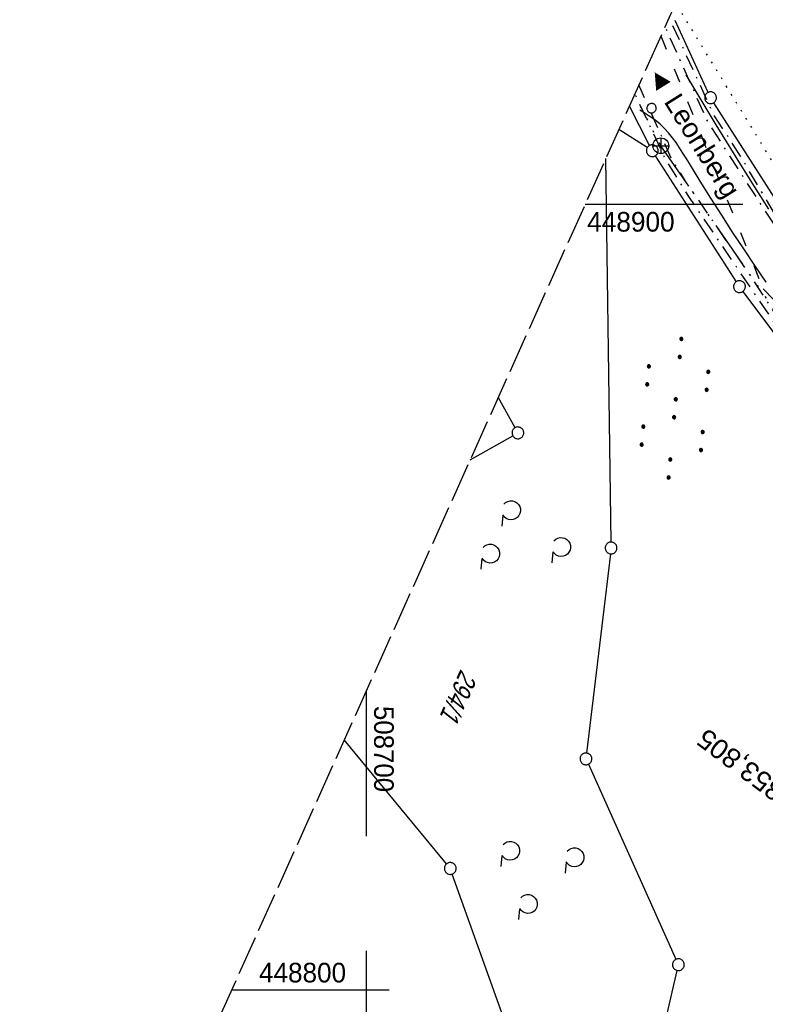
# Model space of a CAD drawing. Extents: x 508656 to 509297, y 448622 to 449584.
# Tile 10 of 51: x 508656 to 508751, y 448798 to 448923. Entities that reach past the tile are written whole.
import ezdxf
from ezdxf.enums import TextEntityAlignment as Align

# ---------------------------------------------------------------- set-up
doc = ezdxf.new("R2010")
doc.units = 0
doc.header["$LTSCALE"] = 10
doc.header["$MEASUREMENT"] = 0
for name, pattern in [('ACAD_ISO03W100', [30, 12, -18]), ('ACAD_ISO14W100', [25.5, 12, -3, 0.5, -3, 0.5, -3, 0.5, -3]), ('LT00', [0]), ('LT08', [0.42, 0.2, -0.1, 0.02, -0.1]), ('LT14', [0.6, 0.5, -0.1]), ('PUNKTX2_STR', [0.6, 0.1, -0.5])]:
    doc.linetypes.add(name, pattern=pattern)
doc.layers.get('0').update_dxf_attribs({"linetype": 'LT00'})
for name, color, linetype in [('--EK_FBR', 250, 'LT00'), ('--WASSER_GRENZE', 180, 'PUNKTX2_STR'), ('-EL-93-1', 250, 'LT00'), ('DFK_FLUR_NR', 250, 'LT00'), ('DFK_GZPKT', 250, 'LT00'), ('DFK_KATASTER', 250, 'LT00'), ('DFK_NUTZUNG', 250, 'LT00'), ('DFK_VERMPKT', 252, 'LT00'), ('ORTSRICHTUNG', 7, 'Continuous'), ('STROM_UNTER', 80, 'LT08'), ('TELEKOM', 210, 'ACAD_ISO14W100'), ('TELEKOM_TEXT', 210, 'Continuous'), ('V124_AFBR_BAB', 250, 'LT00'), ('V124_RASTER', 250, 'LT00'), ('WASSERLTG', 130, 'ACAD_ISO03W100')]:
    doc.layers.add(name, color=color, linetype=linetype)
doc.layers.add('-BLATT_124-RAND', color=7, linetype='LT14', plot=False)
doc.styles.add('Arial', font='ARIAL.TTF')
doc.styles.add('Beschrift', font='ARIAL.TTF')
doc.styles.get("Standard").update_dxf_attribs({"font": 'ARIAL.TTF'})

# ---------------------------------------------------------------- blocks, each defined once
blk = doc.blocks.new('SYMB7010')
at = {"color": 0, "linetype": 'ByBlock'}
for points in [[(-0.031408, 0.499213), (-0.093728, 0.49134), (-0.15457, 0.475719), (-0.212975, 0.452595), (-0.268021, 0.422333), (-0.31884, 0.385411), (-0.36463, 0.342411), (-0.40467, 0.29401), (-0.438329, 0.240973), (-0.465074, 0.184136), (-0.484486, 0.124395), (-0.496256, 0.062692), (-0.5002, 0)], [(-0.5002, 0), (-0.496256, -0.062692), (-0.484486, -0.124395), (-0.465075, -0.184136), (-0.438329, -0.240973), (-0.404671, -0.29401), (-0.36463, -0.342411), (-0.31884, -0.385411), (-0.268021, -0.422333), (-0.212975, -0.452595), (-0.154571, -0.475719), (-0.093728, -0.49134), (-0.031408, -0.499213), (0.031408, -0.499213)], [(0.5002, 0), (0.496256, 0.062692), (0.484485, 0.124395), (0.465074, 0.184136), (0.438329, 0.240973), (0.40467, 0.29401), (0.36463, 0.342411), (0.31884, 0.385411), (0.268021, 0.422333), (0.212975, 0.452595), (0.15457, 0.475719), (0.093728, 0.49134), (0.031408, 0.499213), (-0.031408, 0.499213)], [(0.031408, -0.499213), (0.093728, -0.491341), (0.15457, -0.475719), (0.212975, -0.452595), (0.268021, -0.422333), (0.31884, -0.385411), (0.36463, -0.342411), (0.404671, -0.294011), (0.438329, -0.240974), (0.465075, -0.184136), (0.484486, -0.124395), (0.496256, -0.062692), (0.500201, 0)]]:
    blk.add_lwpolyline(points, dxfattribs=at)
blk = doc.blocks.new('SYMB7212')
at = {"color": 0, "linetype": 'ByBlock'}
blk.add_line((0.07, -0.1), (0.21, -0.1), dxfattribs=at)
for points in [[(-0.119836, 0.00627), (-0.114449, 0.036077), (-0.101769, 0.063585), (-0.082606, 0.087042), (-0.05818, 0.104953), (-0.030047, 0.116177), (0, 0.12)], [(-0.068816, -0.098308), (-0.091239, -0.077945), (-0.107849, -0.052617), (-0.117589, -0.023936), (-0.119836, 0.00627)], [(0, 0.12), (0.030047, 0.116177), (0.05818, 0.104953), (0.082606, 0.087041), (0.101769, 0.063585), (0.114449, 0.036077), (0.119836, 0.00627)], [(0.119836, 0.00627), (0.117589, -0.023936), (0.107849, -0.052617), (0.091239, -0.077945), (0.068816, -0.098308)]]:
    blk.add_lwpolyline(points, dxfattribs=at)
blk = doc.blocks.new('SYMB7110')
at = {"color": 0, "linetype": 'ByBlock'}
for p, q in [((-0.515, 0.392919), (-0.515, 0.367081)), ((-0.51, 0.362895), (-0.51, 0.397105)), ((-0.505, 0.399164), (-0.505, 0.360836)), ((-0.5, 0.360204), (-0.5, 0.399796)), ((-0.495, 0.399164), (-0.495, 0.360836)), ((-0.49, 0.362895), (-0.49, 0.397105)), ((-0.485, 0.392919), (-0.485, 0.367081)), ((-0.48, 0.379874), (-0.48, 0.380145)), ((-0.285, 0.392919), (-0.285, 0.367081)), ((-0.28, 0.362895), (-0.28, 0.397105)), ((-0.275, 0.399164), (-0.275, 0.360836)), ((-0.27, 0.360204), (-0.27, 0.399796)), ((-0.265, 0.399164), (-0.265, 0.360836)), ((-0.26, 0.362895), (-0.26, 0.397105)), ((-0.255, 0.392919), (-0.255, 0.367081)), ((-0.25, 0.379874), (-0.25, 0.380146)), ((0.255, 0.392919), (0.255, 0.367081)), ((0.26, 0.362895), (0.26, 0.397105)), ((0.265, 0.399164), (0.265, 0.360836)), ((0.27, 0.360204), (0.27, 0.399796)), ((0.275, 0.399164), (0.275, 0.360836)), ((0.28, 0.362895), (0.28, 0.397105)), ((0.285, 0.392919), (0.285, 0.367081)), ((0.29, 0.379874), (0.29, 0.380145)), ((0.485, 0.392919), (0.485, 0.367081)), ((0.49, 0.362895), (0.49, 0.397105)), ((0.495, 0.399164), (0.495, 0.360836)), ((0.5, 0.360204), (0.5, 0.399796)), ((0.505, 0.399164), (0.505, 0.360836)), ((0.51, 0.362895), (0.51, 0.397105)), ((0.515, 0.392919), (0.515, 0.367081)), ((0.52, 0.379874), (0.52, 0.380146)), ((-0.9, 0.012919), (-0.9, -0.012919)), ((-0.895, -0.017106), (-0.895, 0.017105)), ((-0.89, 0.019164), (-0.89, -0.019164)), ((-0.885, -0.019797), (-0.885, 0.019796)), ((-0.88, 0.019164), (-0.88, -0.019164)), ((-0.875, -0.017106), (-0.875, 0.017105)), ((-0.87, 0.012919), (-0.87, -0.012919)), ((-0.865, -0.000126), (-0.865, 0.000145)), ((-0.67, 0.012919), (-0.67, -0.012919)), ((-0.665, -0.017106), (-0.665, 0.017105)), ((-0.66, 0.019164), (-0.66, -0.019164)), ((-0.655, -0.019797), (-0.655, 0.019796)), ((-0.65, 0.019164), (-0.65, -0.019164)), ((-0.645, -0.017106), (-0.645, 0.017105)), ((-0.64, 0.012919), (-0.64, -0.012919)), ((-0.635, -0.000126), (-0.635, 0.000145)), ((-0.13, 0.012919), (-0.13, -0.012919)), ((-0.125, -0.017105), (-0.125, 0.017105)), ((-0.12, 0.019164), (-0.12, -0.019164)), ((-0.115, -0.019796), (-0.115, 0.019796)), ((-0.11, 0.019164), (-0.11, -0.019164)), ((-0.105, -0.017105), (-0.105, 0.017105)), ((-0.1, 0.012919), (-0.1, -0.012919)), ((-0.095, -0.000126), (-0.095, 0.000146)), ((0.1, 0.012919), (0.1, -0.012919)), ((0.105, -0.017105), (0.105, 0.017105)), ((0.11, 0.019164), (0.11, -0.019164)), ((0.115, -0.019796), (0.115, 0.019796)), ((0.12, 0.019164), (0.12, -0.019164)), ((0.125, -0.017105), (0.125, 0.017105)), ((0.13, 0.012919), (0.13, -0.012919)), ((0.135, -0.000126), (0.135, 0.000146)), ((0.64, 0.012919), (0.64, -0.012919)), ((0.645, -0.017105), (0.645, 0.017105)), ((0.65, 0.019164), (0.65, -0.019164)), ((0.655, -0.019796), (0.655, 0.019796)), ((0.66, 0.019164), (0.66, -0.019164)), ((0.665, -0.017105), (0.665, 0.017105)), ((0.67, 0.012919), (0.67, -0.012919)), ((0.675, -0.000126), (0.675, 0.000146)), ((0.87, 0.012919), (0.87, -0.012919)), ((0.875, -0.017105), (0.875, 0.017105)), ((0.88, 0.019164), (0.88, -0.019164)), ((0.885, -0.019796), (0.885, 0.019796)), ((0.89, 0.019164), (0.89, -0.019164)), ((0.895, -0.017105), (0.895, 0.017105)), ((0.9, 0.012919), (0.9, -0.012919)), ((0.905, -0.000126), (0.905, 0.000146)), ((-0.515, -0.367081), (-0.515, -0.392919)), ((-0.51, -0.397105), (-0.51, -0.362895)), ((-0.505, -0.360836), (-0.505, -0.399164)), ((-0.5, -0.399796), (-0.5, -0.360204)), ((-0.495, -0.360836), (-0.495, -0.399164)), ((-0.49, -0.397106), (-0.49, -0.362895)), ((-0.485, -0.367081), (-0.485, -0.392919)), ((-0.285, -0.367081), (-0.285, -0.392919)), ((-0.28, -0.397105), (-0.28, -0.362895)), ((-0.275, -0.360836), (-0.275, -0.399164)), ((-0.27, -0.399796), (-0.27, -0.360204)), ((-0.265, -0.360836), (-0.265, -0.399164)), ((-0.26, -0.397105), (-0.26, -0.362895)), ((-0.255, -0.367081), (-0.255, -0.392919)), ((0.255, -0.367081), (0.255, -0.392919)), ((0.26, -0.397105), (0.26, -0.362895)), ((0.265, -0.360836), (0.265, -0.399164)), ((0.27, -0.399796), (0.27, -0.360204)), ((0.275, -0.360836), (0.275, -0.399164)), ((0.28, -0.397105), (0.28, -0.362895)), ((0.285, -0.367081), (0.285, -0.392919)), ((0.485, -0.367081), (0.485, -0.392919)), ((0.49, -0.397105), (0.49, -0.362895)), ((0.495, -0.360836), (0.495, -0.399164)), ((0.5, -0.399796), (0.5, -0.360204)), ((0.505, -0.360836), (0.505, -0.399164)), ((0.51, -0.397105), (0.51, -0.362895)), ((0.515, -0.367081), (0.515, -0.392919)), ((-0.48, -0.380126), (-0.48, -0.379855)), ((-0.25, -0.380126), (-0.25, -0.379855)), ((0.29, -0.380126), (0.29, -0.379855)), ((0.52, -0.380126), (0.52, -0.379855))]:
    blk.add_line(p, q, dxfattribs=at)
for points in [[(-0.48, 0.38), (-0.481981, 0.388678), (-0.48753, 0.395637), (-0.49555, 0.399499), (-0.50445, 0.399499), (-0.51247, 0.395637), (-0.518019, 0.388678), (-0.52, 0.38), (-0.518019, 0.371322), (-0.51247, 0.364363), (-0.50445, 0.360501), (-0.49555, 0.360501), (-0.48753, 0.364363), (-0.481981, 0.371322), (-0.48, 0.38)], [(-0.25, 0.38), (-0.251981, 0.388678), (-0.25753, 0.395637), (-0.26555, 0.399499), (-0.27445, 0.399499), (-0.28247, 0.395637), (-0.288019, 0.388678), (-0.29, 0.38), (-0.288019, 0.371322), (-0.28247, 0.364363), (-0.27445, 0.360501), (-0.26555, 0.360501), (-0.25753, 0.364363), (-0.251981, 0.371322), (-0.25, 0.38)], [(0.29, 0.38), (0.288019, 0.388678), (0.28247, 0.395637), (0.27445, 0.399499), (0.26555, 0.399499), (0.25753, 0.395637), (0.251981, 0.388678), (0.25, 0.38), (0.251981, 0.371322), (0.25753, 0.364363), (0.26555, 0.360501), (0.27445, 0.360501), (0.28247, 0.364363), (0.288019, 0.371322), (0.29, 0.38)], [(0.52, 0.38), (0.518019, 0.388678), (0.51247, 0.395637), (0.50445, 0.399499), (0.495549, 0.399499), (0.48753, 0.395637), (0.481981, 0.388678), (0.48, 0.38), (0.481981, 0.371322), (0.48753, 0.364363), (0.495549, 0.360501), (0.50445, 0.360501), (0.51247, 0.364363), (0.518019, 0.371322), (0.52, 0.38)], [(-0.865, 0), (-0.866981, 0.008678), (-0.87253, 0.015637), (-0.88055, 0.019498), (-0.88945, 0.019498), (-0.89747, 0.015637), (-0.903019, 0.008678), (-0.905, 0)], [(-0.905, 0), (-0.903019, -0.008678), (-0.89747, -0.015637), (-0.88945, -0.019499), (-0.88055, -0.019499), (-0.87253, -0.015637), (-0.866981, -0.008678), (-0.865, 0)], [(-0.635, 0), (-0.636981, 0.008678), (-0.64253, 0.015637), (-0.65055, 0.019498), (-0.65945, 0.019498), (-0.66747, 0.015637), (-0.673019, 0.008678), (-0.675, 0)], [(-0.675, 0), (-0.673019, -0.008678), (-0.66747, -0.015637), (-0.65945, -0.019499), (-0.65055, -0.019499), (-0.64253, -0.015637), (-0.636981, -0.008678), (-0.635, 0)], [(-0.095, 0), (-0.096981, 0.008678), (-0.10253, 0.015637), (-0.11055, 0.019499), (-0.11945, 0.019499), (-0.12747, 0.015637), (-0.133019, 0.008678), (-0.135, 0)], [(-0.135, 0), (-0.133019, -0.008678), (-0.12747, -0.015637), (-0.11945, -0.019499), (-0.11055, -0.019499), (-0.10253, -0.015637), (-0.096981, -0.008678), (-0.095, 0)], [(0.135, 0), (0.133019, 0.008678), (0.12747, 0.015637), (0.11945, 0.019499), (0.11055, 0.019499), (0.10253, 0.015637), (0.096981, 0.008678), (0.095, 0)], [(0.095, 0), (0.096981, -0.008678), (0.10253, -0.015637), (0.11055, -0.019499), (0.11945, -0.019499), (0.12747, -0.015637), (0.133019, -0.008678), (0.135, 0)], [(0.675, 0), (0.673019, 0.008678), (0.66747, 0.015637), (0.65945, 0.019499), (0.65055, 0.019499), (0.64253, 0.015637), (0.636981, 0.008678), (0.635, 0)], [(0.635, 0), (0.636981, -0.008678), (0.64253, -0.015637), (0.65055, -0.019499), (0.65945, -0.019499), (0.66747, -0.015637), (0.673019, -0.008678), (0.675, 0)], [(0.905, 0), (0.903019, 0.008678), (0.89747, 0.015637), (0.88945, 0.019499), (0.88055, 0.019499), (0.87253, 0.015637), (0.866981, 0.008678), (0.865, 0)], [(0.865, 0), (0.866981, -0.008678), (0.87253, -0.015637), (0.88055, -0.019499), (0.88945, -0.019499), (0.89747, -0.015637), (0.903019, -0.008678), (0.905, 0)], [(-0.48, -0.38), (-0.481981, -0.371322), (-0.48753, -0.364363), (-0.49555, -0.360501), (-0.50445, -0.360501), (-0.51247, -0.364363), (-0.518019, -0.371322), (-0.52, -0.38), (-0.518019, -0.388678), (-0.51247, -0.395637), (-0.50445, -0.399499), (-0.49555, -0.399499), (-0.48753, -0.395637), (-0.481981, -0.388678), (-0.48, -0.38)], [(-0.25, -0.38), (-0.251981, -0.371322), (-0.25753, -0.364363), (-0.26555, -0.360501), (-0.27445, -0.360501), (-0.28247, -0.364363), (-0.288019, -0.371322), (-0.29, -0.38), (-0.288019, -0.388678), (-0.28247, -0.395637), (-0.27445, -0.399499), (-0.26555, -0.399499), (-0.25753, -0.395637), (-0.251981, -0.388678), (-0.25, -0.38)], [(0.29, -0.38), (0.288019, -0.371322), (0.28247, -0.364363), (0.27445, -0.360501), (0.26555, -0.360501), (0.25753, -0.364363), (0.251981, -0.371322), (0.25, -0.38), (0.251981, -0.388678), (0.25753, -0.395637), (0.26555, -0.399499), (0.27445, -0.399499), (0.28247, -0.395637), (0.288019, -0.388678), (0.29, -0.38)], [(0.52, -0.38), (0.518019, -0.371322), (0.51247, -0.364363), (0.50445, -0.360501), (0.495549, -0.360501), (0.48753, -0.364363), (0.481981, -0.371322), (0.48, -0.38), (0.481981, -0.388678), (0.48753, -0.395637), (0.495549, -0.399499), (0.50445, -0.399499), (0.51247, -0.395637), (0.518019, -0.388678), (0.52, -0.38)]]:
    blk.add_lwpolyline(points, dxfattribs=at)

msp = doc.modelspace()

# ---------------------------------------------------------------- linework, layer by layer
at = {"layer": '--EK_FBR'}
for points in [[(508740.68, 448916.49), (508741.95, 448914.36), (508743.22, 448912.24), (508744.5, 448910.12), (508745.79, 448908), (508747.57, 448905.12), (508749.37, 448902.25), (508751.21, 448899.4)], [(508750.9, 448890.1), (508749.46, 448892.2), (508748.04, 448894.32), (508746.63, 448896.45), (508745.24, 448898.6), (508743.86, 448900.77), (508742.49, 448902.96), (508741.13, 448905.18), (508740.72, 448905.86), (508740.3, 448906.53), (508739.88, 448907.2), (508739.43, 448907.85), (508738.97, 448908.48), (508738.48, 448909.08), (508737.96, 448909.65), (508737.4, 448910.18), (508736.92, 448910.57), (508736.41, 448910.95), (508735.89, 448911.3), (508735.36, 448911.65), (508734.83, 448911.98)]]:
    msp.add_lwpolyline(points, dxfattribs=at)
at = {"layer": '--WASSER_GRENZE', "ltscale": 0.2}
msp.add_line((508762.19, 448888.26), (508739.38, 448925.6), dxfattribs=at)
at = {"layer": '-BLATT_124-RAND'}
msp.add_lwpolyline([(509035.49, 449583.61), (508655.9, 448740.09), (508917.62, 448622.31), (509297.21, 449465.84), (509035.49, 449583.61)], dxfattribs=at)
at = {"layer": 'DFK_KATASTER'}
for p, q in [((508743.51, 448914.24), (508739.3, 448923.39)), ((508736.06, 448907.49), (508733.49, 448912.51)), ((508754.18, 448897.34), (508744.22, 448912.93)), ((508735.77, 448907.22), (508732.15, 448909.54)), ((508731.15, 448857.03), (508730.48, 448905.82)), ((508747.1, 448890.16), (508736.81, 448906.19)), ((508762.78, 448869.08), (508747.95, 448888.93)), ((508718.94, 448871.58), (508716.81, 448875.45)), ((508713.23, 448867.51), (508718.65, 448870.55)), ((508731.07, 448855.53), (508728.05, 448830.18)), ((508710.22, 448816.08), (508697.2, 448831.87)), ((508728.27, 448828.76), (508739.41, 448803.95)), ((508719.07, 448792.11), (508710.95, 448814.79)), ((508733.78, 448777.31), (508739.55, 448802.53))]:
    msp.add_line(p, q, dxfattribs=at)
at = {"layer": 'STROM_UNTER', "flags": 128}
for points in [[(508917.96, 448743.09), (508902.08, 448757.22), (508886.32, 448771.65), (508891.76, 448778.2), (508892.52, 448779.1), (508875.26, 448787.48), (508858.43, 448795.24), (508850.56, 448801.57), (508828.87, 448819.62), (508808.24, 448835.9), (508790.85, 448851.53), (508776.02, 448868.36), (508772.26, 448871.84), (508765.05, 448880.95), (508753.49, 448896.21), (508747.65, 448906.14), (508744.23, 448911.39), (508738.55, 448923.75)], [(508916.75, 448742.85), (508906.35, 448751.99), (508895.35, 448761.59), (508885.1, 448770.64), (508872.77, 448781.38), (508860.29, 448792.15), (508849.81, 448801.27), (508836.31, 448812.58), (508825.94, 448821.16), (508813.86, 448830.33), (508807.81, 448835.26), (508801.69, 448840.79), (508791.38, 448850.2), (508783.65, 448858.08), (508775.68, 448867.53), (508771.68, 448871.43), (508762.66, 448882.73), (508756.75, 448890.1), (508750.3, 448899.9), (508743.41, 448910.61), (508738.04, 448922.62)], [(508860.74, 448746.32), (508848.71, 448759.24), (508848.07, 448761.52), (508848.29, 448763.84), (508861.59, 448776.18), (508862.7, 448778.09), (508862.82, 448780.06), (508862.29, 448781.46), (508861.17, 448782.48), (508847.29, 448794.05), (508838.05, 448801.72), (508830.03, 448808.42), (508825.71, 448812.22), (508822.92, 448814.5), (508810.34, 448824.11), (508805.71, 448827.69), (508801.84, 448831.32), (508794.28, 448838.03), (508786.97, 448844.66), (508780.24, 448852.1), (508773.89, 448859.3), (508766.51, 448867.11), (508760.82, 448874.58), (508753.65, 448883.64), (508748.93, 448890.89), (508740.77, 448902.75), (508738.83, 448905.82), (508736.05, 448912.18), (508734.69, 448915.2)], [(508860.05, 448745.65), (508858.51, 448747.58), (508851.92, 448755.03), (508848.38, 448759.21), (508847.32, 448761.52), (508847.6, 448764.15), (508860.9, 448776.57), (508861.09, 448777.75), (508860.64, 448778.66), (508859.85, 448779.59), (508857.95, 448781.45), (508846.92, 448793.41), (508829.68, 448807.85), (508825.28, 448811.62), (508815.67, 448819.03), (508803.75, 448828.26), (508793.78, 448837.31), (508786.78, 448843.83), (508779.15, 448851.99), (508770.03, 448861.96), (508763.78, 448869.4), (508753.27, 448883), (508741.13, 448900.87), (508738.02, 448905.85), (508734.19, 448914.07)]]:
    msp.add_lwpolyline(points, dxfattribs=at)
at = {"layer": 'TELEKOM', "ltscale": 0.05, "flags": 128}
msp.add_lwpolyline([(508779.82, 448852.67), (508758.94, 448876.46), (508737.49, 448907.45), (508734.14, 448913.97)], dxfattribs=at)
at = {"layer": 'TELEKOM_TEXT'}
for p, q in [((508737.49, 448908.45), (508737.49, 448906.45)), ((508736.49, 448907.45), (508738.49, 448907.45))]:
    msp.add_line(p, q, dxfattribs=at)
msp.add_circle((508737.49, 448907.45), 1, dxfattribs=at)
at = {"layer": 'V124_AFBR_BAB'}
for points in [[(508740.68, 448916.49), (508741.95, 448914.36), (508743.22, 448912.24), (508744.5, 448910.12), (508745.79, 448908), (508747.57, 448905.12), (508749.37, 448902.25), (508751.21, 448899.4)], [(508750.9, 448890.1), (508749.46, 448892.2), (508748.04, 448894.32), (508746.63, 448896.45), (508745.24, 448898.6), (508743.86, 448900.77), (508742.49, 448902.96), (508741.13, 448905.18), (508740.72, 448905.86), (508740.3, 448906.53), (508739.88, 448907.2), (508739.43, 448907.85), (508738.97, 448908.48), (508738.48, 448909.08), (508737.96, 448909.65), (508737.4, 448910.18), (508736.92, 448910.57), (508736.41, 448910.95), (508735.89, 448911.3), (508735.36, 448911.65), (508734.83, 448911.98)]]:
    msp.add_lwpolyline(points, dxfattribs=at)
at = {"layer": 'V124_RASTER'}
for p, q in [((508727.86, 448900), (508747.93, 448900)), ((508700, 448838.09), (508700, 448819.59)), ((508700, 448805), (508700, 448795)), ((508700, 448805), (508700, 448795)), ((508702.93, 448800), (508682.86, 448800))]:
    msp.add_line(p, q, dxfattribs=at)
at = {"layer": 'WASSERLTG', "ltscale": 0.015}
msp.add_lwpolyline([(508737.5, 448921.43), (508750.52, 448889.23), (508821.57, 448816.84), (508845.57, 448796.54), (508948.38, 448690.68)], dxfattribs=at)

# ---------------------------------------------------------------- block references
at = {"layer": 'DFK_GZPKT', "xscale": 1.500000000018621, "yscale": 1.5, "zscale": 1.5, "rotation": 264.7377099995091}
for p in [(508743.82, 448913.56), (508736.4, 448906.82), (508747.5, 448889.53), (508719.3, 448870.92), (508731.16, 448856.28), (508727.96, 448829.44), (508710.7, 448815.5), (508739.72, 448803.26)]:
    msp.add_blockref('SYMB7010', p, dxfattribs=at)
at = {"layer": 'DFK_NUTZUNG', "yscale": 10, "zscale": 10}
for name, p, xscale, rotation in [('SYMB7110', (508739.29, 448874.06), 9.999999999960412, 264.7377000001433), ('SYMB7212', (508718.43, 448861.07), 10.00000000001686, 264.7377100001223), ('SYMB7212', (508715.78, 448855.56), 10.00000000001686, 264.7377100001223), ('SYMB7212', (508724.81, 448856.4), 10.00000000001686, 264.7377100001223), ('SYMB7212', (508718.32, 448817.76), 10.00000000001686, 264.7377100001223), ('SYMB7212', (508726.5, 448816.92), 10.00000000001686, 264.7377100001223), ('SYMB7212', (508720.57, 448810.99), 10.00000000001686, 264.7377100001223)]:
    msp.add_blockref(name, p, dxfattribs=dict(at, xscale=xscale, rotation=rotation))
at = {"layer": 'DFK_VERMPKT', "xscale": 1.200000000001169, "yscale": 1.200000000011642, "zscale": 1.2, "rotation": 264.7377100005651}
msp.add_blockref('SYMB7010', (508736.31, 448912.23), dxfattribs=at)

# ---------------------------------------------------------------- texts
at = {"layer": '-EL-93-1', "style": 'Arial'}
msp.add_text('   km 177+853,805', height=2.5, rotation=143.1551, dxfattribs=at).set_placement((508765.81, 448815.05), align=Align.MIDDLE_LEFT)
at = {"layer": 'DFK_FLUR_NR', "oblique": 13.754, "width": 0.75}
msp.add_text('294/1', height=2.5, rotation=245.772, dxfattribs=at).set_placement((508712.03, 448840.95))
at = {"layer": 'ORTSRICHTUNG', "insert": (508739.91, 448908.28), "char_height": 2.5, "attachment_point": 8, "rotation": 301.9593, "style": 'Beschrift'}
msp.add_mtext('◄ Leonberg', dxfattribs=at)
at = {"layer": 'V124_RASTER'}
for s, rotation, width, p in [(' 448900', -0.0017, 0.955, (508727.19, 448896.53)), (' 508700', -90.0017, 0.941, (508701, 448837.09)), (' 448800', -0.0017, 0.951, (508685.43, 448801))]:
    msp.add_text(s, height=2.5, rotation=rotation, dxfattribs=dict(at, width=width)).set_placement(p)

doc.saveas('drawing.dxf')
